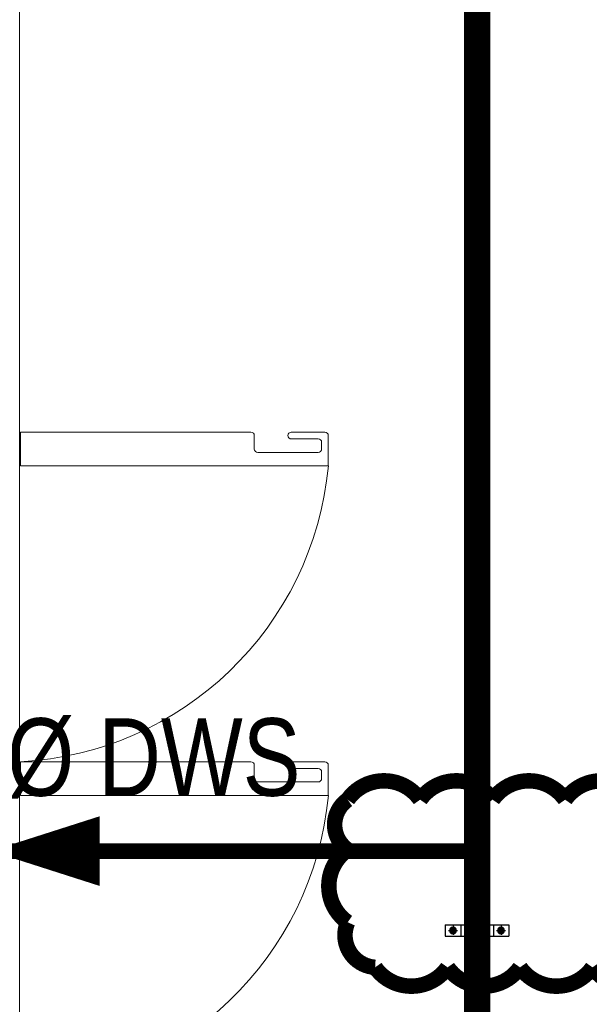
# Model space of a CAD drawing. Header units: millimetres. Extents: x 103872 to 294171, y 5570 to 32737.
# Tile 41 of 117: x 107613 to 108348, y 14829 to 16099. Entities that reach past the tile are written whole.
import ezdxf
from ezdxf.lldxf.tags import DXFTag

# ---------------------------------------------------------------- set-up
doc = ezdxf.new("R2010")
doc.units = ezdxf.units.MM
doc.header["$LTSCALE"] = 2.5
for name, pattern in [('( Hidden )', [0.375, 0.25, -0.125]), ('CENTER', [50.8, 31.75, -6.35, 6.35, -6.35]), ('HIDDEN', [0.375, 0.25, -0.125]), ('HIDDENX2', [19.05, 12.7, -6.35])]:
    doc.linetypes.add(name, pattern=pattern)
for name, color, linetype, lineweight in [('00-ABM-PHE-DRAINAGE TEXT', 7, 'Continuous', 18), ('Dimension', 40, 'Continuous', 0), ('FURNITURES', 30, 'Continuous', 15), ('HATCH MEDIUM', 251, 'Continuous', 5), ('JMT-DWS', 200, 'Continuous', 0), ('K Equipment UC', 251, 'Continuous', 5), ('P-PDMWS_PEN-184', 184, 'Continuous', 25), ('WATER SUPPLY fLOW DIRECTION', 1, 'Continuous', 0)]:
    doc.layers.add(name, color=color, linetype=linetype, lineweight=lineweight)
doc.layers.add('P_SUPPORT', color=7, linetype='Continuous')
doc.styles.add('arial 0.80', font='arial.ttf', dxfattribs={"width": 0.8})
tags = doc.linetypes.add('DOT2', pattern=[3.175, 0, -3.175]).pattern_tags.tags
tags[6:7] = [DXFTag(74, 4), DXFTag(75, 0), DXFTag(340, '0'), DXFTag(46, 1.0), DXFTag(50, 0.0), DXFTag(44, 0.0), DXFTag(45, 0.0)]
tags[4:5] = [DXFTag(74, 4), DXFTag(75, 0), DXFTag(340, '0'), DXFTag(46, 1.0), DXFTag(50, 0.0), DXFTag(44, 0.0), DXFTag(45, 0.0)]

# ---------------------------------------------------------------- blocks, each defined once
blk = doc.blocks.new('SDADFGSDF')
for points in [[(69840.9, 12730.5, 0.414214), (69845.2, 12734.9), (69845.2, 12769.6, -0.414214), (69849.5, 12773.9), (69849.5, 12773.9, -0.414214), (69853.9, 12769.6), (69853.9, 12730.5), (69853.9, 12726.2, -0.414214), (69849.5, 12721.9), (69810.5, 12721.9), (69810.5, 13118.8), (69853.9, 13118.8), (69853.9, 12821.6, -0.414214), (69849.5, 12817.3), (69832.2, 12817.3, 0.414214), (69827.9, 12812.9), (69827.9, 12734.9, 0.414214), (69832.2, 12730.5), (69840.9, 12730.5)], [(70265.9, 12730.5, 0.414214), (70270.2, 12734.9), (70270.2, 12769.6, -0.414214), (70274.6, 12773.9), (70274.6, 12773.9, -0.414214), (70278.9, 12769.6), (70278.9, 12730.5), (70278.9, 12726.2, -0.414214), (70274.6, 12721.9), (70235.5, 12721.9), (70235.5, 13118.8), (70278.9, 13118.8), (70278.9, 12821.6, -0.414214), (70274.6, 12817.3), (70257.2, 12817.3, 0.414214), (70252.9, 12812.9), (70252.9, 12734.9, 0.414214), (70257.2, 12730.5), (70265.9, 12730.5)]]:
    blk.add_lwpolyline(points, format="xyb")
at = {"linetype": 'DOT2', "ltscale": 0.05}
for centre in [(69849.6, 13141.3), (70274.6, 13141.3)]:
    blk.add_arc(centre, 421.3, 183.0641, 264.6807, dxfattribs=at)
blk = doc.blocks.new('ARCH')
at = {"layer": 'FURNITURES', "color": 8}
blk.add_line((116420.8, 14230.8), (116420.8, 17663.2), dxfattribs=at)
at = {"layer": 'HATCH MEDIUM', "color": 8, "linetype": '( Hidden )'}
blk.add_lwpolyline([(116475.7, 23100, 0.012104), (116626.4, 22552.9), (116848.5, 21889.1, 0.171223), (121824.6, 15883), (122435.6, 15541.4, 0.03154), (123786.4, 14943)], format="xyb", dxfattribs=at)
at = {"layer": 'K Equipment UC', "color": 8, "linetype": 'HIDDENX2', "ltscale": 10, "rotation": 90}
blk.add_blockref('SDADFGSDF', (129540.8, -54712.2), dxfattribs=at)

msp = doc.modelspace()

# ---------------------------------------------------------------- block references
at = {"layer": 'Dimension'}
msp.add_blockref('ARCH', (-8808, 0), dxfattribs=at)

# ---------------------------------------------------------------- next in the draw order: hatches: boundary and pattern name
at = {"layer": 'P_SUPPORT'}
h = msp.add_hatch(color=8, dxfattribs=at)
h.set_gradient(color1=(128, 128, 128), one_color=1, tint=1, name='SPHERICAL')
h.paths.add_polyline_path([(108171.8, 14928.1), (108171.8, 14924.1), (108175.8, 14924.1, 0.414214)])
h.paths.add_polyline_path([(108175.8, 14924.1), (108171.8, 14924.1), (108171.8, 14920.1, 0.414214)])
h.paths.add_polyline_path([(108171.8, 14924.1), (108167.8, 14924.1, 0.414214), (108171.8, 14920.1)])
h.paths.add_polyline_path([(108171.8, 14928.1, 0.414214), (108167.8, 14924.1), (108171.8, 14924.1)])
h = msp.add_hatch(color=8, dxfattribs=at)
h.set_gradient(color1=(128, 128, 128), one_color=1, tint=1, name='SPHERICAL')
h.paths.add_polyline_path([(108203.6, 14929.8), (108203.6, 14924.1), (108209.4, 14924.1, 0.414214)])
h.paths.add_polyline_path([(108209.4, 14924.1), (108203.6, 14924.1), (108203.6, 14918.3, 0.414214)])
h.paths.add_polyline_path([(108203.6, 14924.1), (108197.9, 14924.1, 0.414214), (108203.6, 14918.3)])
h.paths.add_polyline_path([(108203.6, 14929.8, 0.414214), (108197.9, 14924.1), (108203.6, 14924.1)])
h = msp.add_hatch(color=8, dxfattribs=at)
h.set_gradient(color1=(128, 128, 128), one_color=1, tint=1, name='SPHERICAL')
h.paths.add_polyline_path([(108233.8, 14928.1), (108233.8, 14924.1), (108237.8, 14924.1, 0.414214)])
h.paths.add_polyline_path([(108237.8, 14924.1), (108233.8, 14924.1), (108233.8, 14920.1, 0.414214)])
h.paths.add_polyline_path([(108233.8, 14924.1), (108229.8, 14924.1, 0.414214), (108233.8, 14920.1)])
h.paths.add_polyline_path([(108233.8, 14928.1, 0.414214), (108229.8, 14924.1), (108233.8, 14924.1)])

# ---------------------------------------------------------------- next in the draw order: linework, layer by layer
at = {"layer": 'Dimension', "color": 7, "const_width": 20}
msp.add_lwpolyline([(108035.9, 15092.8, -0.520567), (108129.4, 15092.8, -0.520567), (108222.9, 15092.8, -0.520567), (108316.4, 15092.8, -0.520567), (108409.9, 15092.8, -0.520567), (108459.7, 15049.1, -0.520567), (108459.7, 14955.6, -0.520567), (108445.2, 14876.6, -0.520567), (108351.7, 14876.6, -0.520567), (108258.2, 14876.6, -0.520567), (108164.8, 14876.6, -0.520567), (108071.3, 14876.6, -0.520567), (108035.9, 14934.7, -0.520567), (108035.9, 15028.2, -0.520567)], format="xyb", close=True, dxfattribs=at)
at = {"layer": 'JMT-DWS', "linetype": 'Continuous', "ltscale": 0.15, "const_width": 20}
msp.add_lwpolyline([(107282.6, 14950.4), (107282.6, 15026.5), (108202.8, 15026.5)], dxfattribs=at)
at = {"layer": 'P-PDMWS_PEN-184', "linetype": 'HIDDEN', "const_width": 34}
msp.add_lwpolyline([(108202.8, 8995.5), (108202.8, 24231.9)], dxfattribs=at)
at = {"layer": 'P_SUPPORT'}
for p, q in [((108161.8, 14931.6), (108243.8, 14931.6)), ((108161.8, 14931.6, 0.9), (108161.8, 14916.6, 0.9)), ((108181.8, 14931.6, -0.1), (108181.8, 14916.6, -0.1)), ((108186.8, 14931.6), (108186.8, 14916.6)), ((108218.8, 14931.6), (108218.8, 14916.6)), ((108223.8, 14931.6, -0.1), (108223.8, 14916.6, -0.1)), ((108243.8, 14931.6, 0.9), (108243.8, 14916.6, 0.9)), ((108161.8, 14916.6), (108243.8, 14916.6))]:
    msp.add_line(p, q, dxfattribs=at)
at = {"layer": 'P_SUPPORT', "color": 8, "linetype": 'CENTER', "ltscale": 0.02}
for p, q in [((108165.8, 14924.1, 0.7), (108177.8, 14924.1, 0.7)), ((108171.8, 14930.1, 0.7), (108171.8, 14918.1, 0.7)), ((108227.8, 14924.1, 0.7), (108239.8, 14924.1, 0.7)), ((108233.8, 14930.1, 0.7), (108233.8, 14918.1, 0.7))]:
    msp.add_line(p, q, dxfattribs=at)
at = {"layer": 'P_SUPPORT', "elevation": 0.7}
for points in [[(108169.5, 14928.1), (108167.2, 14924.1), (108169.5, 14920.1), (108174.1, 14920.1), (108176.4, 14924.1), (108174.1, 14928.1)], [(108231.5, 14928.1), (108229.2, 14924.1), (108231.5, 14920.1), (108236.1, 14920.1), (108238.4, 14924.1), (108236.1, 14928.1)]]:
    msp.add_lwpolyline(points, close=True, dxfattribs=at)
at = {"layer": 'P_SUPPORT'}
msp.add_lwpolyline([(108200.3, 14929.8), (108197, 14924.1), (108200.3, 14918.3), (108207, 14918.3), (108210.3, 14924.1), (108207, 14929.8)], close=True, dxfattribs=at)
for centre, radius in [((108171.8, 14924.1, 0.7), 4), ((108203.6, 14924.1), 5.75), ((108233.8, 14924.1, 0.7), 4)]:
    msp.add_circle(centre, radius, dxfattribs=at)
at = {"layer": 'WATER SUPPLY fLOW DIRECTION', "color": 7}
msp.add_lwpolyline([(107575.6, 15026.5, 0, 90, 0), (107716.2, 15026.5, 90, 90, 0)], format="xyseb", dxfattribs=at)

# ---------------------------------------------------------------- next in the draw order: texts
at = {"layer": '00-ABM-PHE-DRAINAGE TEXT', "linetype": 'ByBlock', "style": 'arial 0.80', "width": 0.8}
msp.add_text('20%%C DWS', height=100, dxfattribs=at).set_placement((107472.1, 15097.8))

doc.saveas('drawing.dxf')
